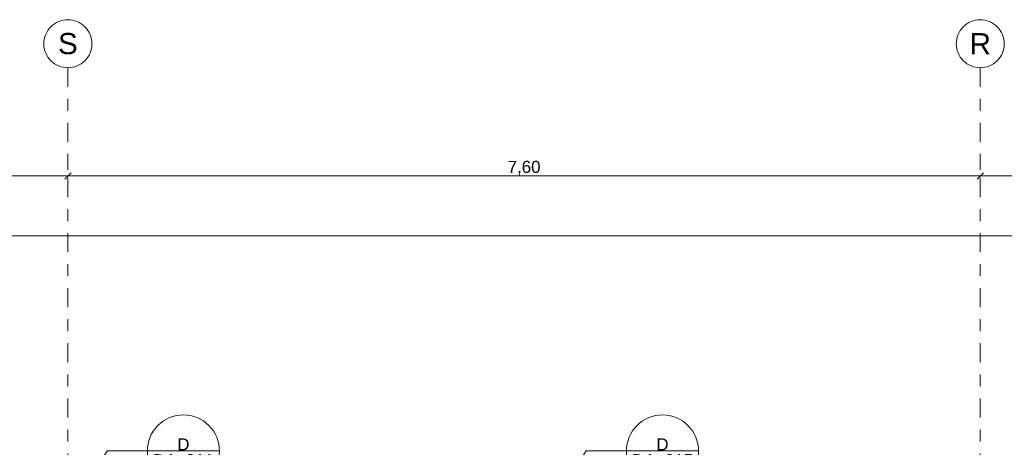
# Model space of a CAD drawing. Header units: metres. Extents: x -180 to 4, y -47 to 4.
# Tile 111 of 256: x -145.42 to -137.22, y 0.64 to 4.2. Entities that reach past the tile are written whole.
import ezdxf

# ---------------------------------------------------------------- set-up
doc = ezdxf.new("R2010")
doc.units = ezdxf.units.M
doc.header["$LTSCALE"] = 0.05
doc.header["$PDMODE"] = 1
doc.header["$PDSIZE"] = -2
doc.linetypes.add('Linienart-53', pattern=[5.291531, 3.175, -1.058062, 0.352704, -0.705764])
doc.layers.get('0').update_dxf_attribs({"lineweight": 25})
for name, color, linetype, lineweight in [('60- 61 allgemeine Ausstattung- 4 Terrassen', 7, 'Continuous', 9), ('70 -71 Achsen- 1 Gebäudeachsen', 7, 'Linienart-53', 18), ('Keine', 7, 'Continuous', 9)]:
    doc.layers.add(name, color=color, linetype=linetype, lineweight=lineweight)
doc.layers.add('70 -72 Beschriftung- 7 Detailverweise', color=7, linetype='Continuous', lineweight=9, true_color=0x00dd00)
doc.layers.add('70 -76 Bemaßung- 2 Allgemein', color=7, linetype='Continuous', lineweight=5, true_color=0x6666cc)
doc.styles.add('Arial', font='arial.ttf')
doc.dimstyles.new('k+k_klein', dxfattribs={"dimtxt": 0.075516, "dimasz": 0.05302, "dimexe": 0.05, "dimexo": 0.15, "dimgap": 0.005, "dimtad": 1, "dimdec": 3, "dimtxsty": 'Arial', "dimblk": 'VW_SLASH-2', "dimblk1": 'VW_SLASH-2', "dimblk2": 'VW_SLASH-2', "dimcen": 0, "dimdle": 0.025, "dimadec": 3, "dimazin": 0, "dimtfac": 0.75, "dimtdec": 3, "dimtix": 1, "dimtmove": 0, "dimatfit": 0, "dimldrblk": 'VW_FILLEDARROW', "dimfxl": 0.1, "dimfxlon": 1, "dimfrac": 2, "dimtolj": 1, "dimarcsym": 0})

# ---------------------------------------------------------------- blocks, each defined once
blk = doc.blocks.new('Gruppe-875')
at = {"layer": '70 -72 Beschriftung- 7 Detailverweise'}
blk.add_line((0.935, 0), (0.335, 0), dxfattribs=at)
at = {"layer": '70 -72 Beschriftung- 7 Detailverweise', "flags": 128}
blk.add_lwpolyline([(0.935, 0), (0.9336, -0.0294), (0.9292, -0.0585), (0.9221, -0.0871), (0.9122, -0.1148), (0.8996, -0.1414), (0.8844, -0.1667), (0.8669, -0.1903), (0.8471, -0.2121), (0.8253, -0.2319), (0.8017, -0.2494), (0.7764, -0.2646), (0.7498, -0.2772), (0.7221, -0.2871), (0.6935, -0.2942), (0.6644, -0.2986), (0.635, -0.3), (0.6056, -0.2986), (0.5765, -0.2942), (0.5479, -0.2871), (0.5202, -0.2772), (0.4936, -0.2646), (0.4683, -0.2494), (0.4447, -0.2319), (0.4229, -0.2121), (0.4031, -0.1903), (0.3856, -0.1667), (0.3704, -0.1414), (0.3578, -0.1148), (0.3479, -0.0871), (0.3408, -0.0585), (0.3364, -0.0294), (0.335, 0), (0.3364, 0.0294), (0.3408, 0.0585), (0.3479, 0.0871), (0.3578, 0.1148), (0.3704, 0.1414), (0.3856, 0.1667), (0.4031, 0.1903), (0.4229, 0.2121), (0.4447, 0.2319), (0.4683, 0.2494), (0.4936, 0.2646), (0.5202, 0.2772), (0.5479, 0.2871), (0.5765, 0.2942), (0.6056, 0.2986), (0.635, 0.3), (0.6644, 0.2986), (0.6935, 0.2942), (0.7221, 0.2871), (0.7498, 0.2772), (0.7764, 0.2646), (0.8017, 0.2494), (0.8253, 0.2319), (0.8471, 0.2121), (0.8669, 0.1903), (0.8844, 0.1667), (0.8996, 0.1414), (0.9122, 0.1148), (0.9221, 0.0871), (0.9292, 0.0585), (0.9336, 0.0294)], close=True, dxfattribs=at)
at = {"layer": '70 -72 Beschriftung- 7 Detailverweise'}
blk.add_point((0.635, 0), dxfattribs=at)
at = {"layer": '70 -72 Beschriftung- 7 Detailverweise', "line_spacing_factor": 0.96878, "style": 'Arial'}
for s, insert, char_height, attachment_point in [('D', (0.635, 0.0046), 0.1007, 8), ('DA_215', (0.635, -0.0267), 0.10069, 2)]:
    blk.add_mtext(s, dxfattribs=dict(at, insert=insert, char_height=char_height, attachment_point=attachment_point))
blk = doc.blocks.new('Referenzmarkierung-75')
at = {"layer": '70 -72 Beschriftung- 7 Detailverweise', "transparency": 33554687}
for q in [(-0.4863, -0.7448), (0.635, 0)]:
    blk.add_line((0, 0), q, dxfattribs=at)
at = {"layer": '70 -72 Beschriftung- 7 Detailverweise', "color": 7, "transparency": 33554687}
blk.add_blockref('Gruppe-875', (0, 0), dxfattribs=at)
blk = doc.blocks.new('Gruppe-878')
at = {"layer": '70 -72 Beschriftung- 7 Detailverweise'}
blk.add_line((0.935, 0), (0.335, 0), dxfattribs=at)
at = {"layer": '70 -72 Beschriftung- 7 Detailverweise', "flags": 128}
blk.add_lwpolyline([(0.935, 0), (0.9336, -0.0294), (0.9292, -0.0585), (0.9221, -0.0871), (0.9122, -0.1148), (0.8996, -0.1414), (0.8844, -0.1667), (0.8669, -0.1903), (0.8471, -0.2121), (0.8253, -0.2319), (0.8017, -0.2494), (0.7764, -0.2646), (0.7498, -0.2772), (0.7221, -0.2871), (0.6935, -0.2942), (0.6644, -0.2986), (0.635, -0.3), (0.6056, -0.2986), (0.5765, -0.2942), (0.5479, -0.2871), (0.5202, -0.2772), (0.4936, -0.2646), (0.4683, -0.2494), (0.4447, -0.2319), (0.4229, -0.2121), (0.4031, -0.1903), (0.3856, -0.1667), (0.3704, -0.1414), (0.3578, -0.1148), (0.3479, -0.0871), (0.3408, -0.0585), (0.3364, -0.0294), (0.335, 0), (0.3364, 0.0294), (0.3408, 0.0585), (0.3479, 0.0871), (0.3578, 0.1148), (0.3704, 0.1414), (0.3856, 0.1667), (0.4031, 0.1903), (0.4229, 0.2121), (0.4447, 0.2319), (0.4683, 0.2494), (0.4936, 0.2646), (0.5202, 0.2772), (0.5479, 0.2871), (0.5765, 0.2942), (0.6056, 0.2986), (0.635, 0.3), (0.6644, 0.2986), (0.6935, 0.2942), (0.7221, 0.2871), (0.7498, 0.2772), (0.7764, 0.2646), (0.8017, 0.2494), (0.8253, 0.2319), (0.8471, 0.2121), (0.8669, 0.1903), (0.8844, 0.1667), (0.8996, 0.1414), (0.9122, 0.1148), (0.9221, 0.0871), (0.9292, 0.0585), (0.9336, 0.0294)], close=True, dxfattribs=at)
at = {"layer": '70 -72 Beschriftung- 7 Detailverweise'}
blk.add_point((0.635, 0), dxfattribs=at)
at = {"layer": '70 -72 Beschriftung- 7 Detailverweise', "line_spacing_factor": 0.96878, "style": 'Arial'}
for s, insert, char_height, attachment_point in [('D', (0.635, 0.0046), 0.1007, 8), ('DA_011', (0.635, -0.0267), 0.10069, 2)]:
    blk.add_mtext(s, dxfattribs=dict(at, insert=insert, char_height=char_height, attachment_point=attachment_point))
blk = doc.blocks.new('Referenzmarkierung-78')
at = {"layer": '70 -72 Beschriftung- 7 Detailverweise', "transparency": 33554687}
for q in [(-0.3091, -0.5281), (0.635, 0)]:
    blk.add_line((0, 0), q, dxfattribs=at)
at = {"layer": '70 -72 Beschriftung- 7 Detailverweise', "color": 7, "transparency": 33554687}
blk.add_blockref('Gruppe-878', (0, 0), dxfattribs=at)
blk = doc.blocks.new('Gruppe-1384')
at = {"layer": '70 -72 Beschriftung- 7 Detailverweise', "flags": 128}
for points in [[(-144.35730638, 0.63940514), (-144.35298655, 0.6685271), (-144.34583307, 0.6970854), (-144.33591483, 0.72480503), (-144.32332735, 0.75141902), (-144.30819185, 0.77667107), (-144.2906541, 0.80031799), (-144.270883, 0.82213203), (-144.24906895, 0.84190314), (-144.22542204, 0.85944088), (-144.20016999, 0.87457638), (-144.173556, 0.88716386), (-144.14583637, 0.8970821), (-144.11727806, 0.90423558), (-144.08815611, 0.90855542), (-144.05875097, 0.91), (-144.02934582, 0.90855542), (-144.00022387, 0.90423558), (-143.97166556, 0.8970821), (-143.94394594, 0.88716386), (-143.91733195, 0.87457638), (-143.8920799, 0.85944088), (-143.86843298, 0.84190314), (-143.84661893, 0.82213203), (-143.82684783, 0.80031799), (-143.80931008, 0.77667107), (-143.79417459, 0.75141902), (-143.78158711, 0.72480503), (-143.77166887, 0.6970854), (-143.76451538, 0.6685271), (-143.76019555, 0.63940514)], [(-140.36670468, 0.63940514), (-140.36238485, 0.6685271), (-140.35523136, 0.6970854), (-140.34531312, 0.72480503), (-140.33272564, 0.75141902), (-140.31759015, 0.77667107), (-140.3000524, 0.80031799), (-140.2802813, 0.82213203), (-140.25846725, 0.84190314), (-140.23482033, 0.85944088), (-140.20956829, 0.87457638), (-140.18295429, 0.88716386), (-140.15523467, 0.8970821), (-140.12667636, 0.90423558), (-140.09755441, 0.90855542), (-140.06814926, 0.91), (-140.03874412, 0.90855542), (-140.00962217, 0.90423558), (-139.98106386, 0.8970821), (-139.95334423, 0.88716386), (-139.92673024, 0.87457638), (-139.90147819, 0.85944088), (-139.87783128, 0.84190314), (-139.85601723, 0.82213203), (-139.83624613, 0.80031799), (-139.81870838, 0.77667107), (-139.80357288, 0.75141902), (-139.7909854, 0.72480503), (-139.78106716, 0.6970854), (-139.77391368, 0.6685271), (-139.76959385, 0.63940514)]]:
    blk.add_lwpolyline(points, dxfattribs=at)
at = {"layer": '70 -72 Beschriftung- 7 Detailverweise'}
for name, p in [('Referenzmarkierung-78', (-144.69375097, 0.61)), ('Referenzmarkierung-75', (-140.70314926, 0.61))]:
    blk.add_blockref(name, p, dxfattribs=at)
at = {"layer": '70 -72 Beschriftung- 7 Detailverweise', "char_height": 0.10068866, "attachment_point": 8, "line_spacing_factor": 0.96878, "style": 'Arial'}
for insert in [(-144.05875097, 0.61458611), (-140.06814926, 0.61458611)]:
    blk.add_mtext('D', dxfattribs=dict(at, insert=insert))
blk = doc.blocks.new('_Dach_2D (2D)')
at = {"layer": '60- 61 allgemeine Ausstattung- 4 Terrassen', "color": 7}
blk.add_blockref('Gruppe-1384', (0, 0), dxfattribs=at)
blk = doc.blocks.new('VW_SLASH-2')
at = {"color": 0, "linetype": 'ByBlock', "lineweight": -2, "transparency": 16777216}
blk.add_line((0.47, 0), (-1, 0), dxfattribs=at)
at = {"color": 0, "lineweight": 5, "transparency": 16777216, "flags": 128}
blk.add_lwpolyline([(0.5, 0.5), (-0.5, -0.5)], dxfattribs=at)
blk = doc.blocks.new('*D2189')
at = {"layer": '70 -76 Bemaßung- 2 Allgemein', "color": 0, "lineweight": -2}
for p, q in [((-152.621, 3.05), (-152.621, 2.95)), ((-145.021, 3.05), (-145.021, 2.95)), ((-145.074, 2.9), (-152.568, 2.9))]:
    blk.add_line(p, q, dxfattribs=at)
at = {"layer": 'Defpoints', "color": 0}
for p in [(-152.621, 2.9), (-152.621, 2.9), (-145.021, 2.9)]:
    blk.add_point(p, dxfattribs=at)
at = {"layer": '70 -76 Bemaßung- 2 Allgemein', "color": 0, "lineweight": -2, "xscale": 0.05302001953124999, "yscale": 0.05302001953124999, "zscale": 0.05302001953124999, "rotation": 180}
blk.add_blockref('VW_SLASH-2', (-152.621, 2.9), dxfattribs=at)
at = {"layer": '70 -76 Bemaßung- 2 Allgemein', "color": 0, "lineweight": -2, "xscale": 0.05302001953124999, "yscale": 0.05302001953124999, "zscale": 0.05302001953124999}
blk.add_blockref('VW_SLASH-2', (-145.021, 2.9), dxfattribs=at)
at = {"layer": '70 -76 Bemaßung- 2 Allgemein', "color": 0, "insert": (-148.821, 2.9654), "char_height": 0.10069, "attachment_point": 5, "style": 'Arial'}
blk.add_mtext('\\A1;7,60', dxfattribs=at)
blk = doc.blocks.new('VW_FILLEDARROW')
at = {"linetype": 'Continuous', "lineweight": 0, "transparency": 16777216}
blk.add_hatch(color=0, dxfattribs=at).paths.add_polyline_path([(-2.83, 0.76), (0, 0), (-2.83, -0.76)])
at = {"color": 0, "lineweight": 5, "transparency": 16777216, "flags": 128}
blk.add_lwpolyline([(-2.83, 0.76), (0, 0), (-2.83, -0.76)], close=True, dxfattribs=at)
blk = doc.blocks.new('*D2190')
at = {"layer": '70 -76 Bemaßung- 2 Allgemein', "color": 0, "lineweight": -2}
for p, q in [((-145.021, 3.05), (-145.021, 2.95)), ((-137.421, 3.05), (-137.421, 2.95)), ((-137.474, 2.9), (-144.968, 2.9))]:
    blk.add_line(p, q, dxfattribs=at)
at = {"layer": 'Defpoints', "color": 0}
for p in [(-145.021, 2.9), (-145.021, 2.9), (-137.421, 2.9)]:
    blk.add_point(p, dxfattribs=at)
at = {"layer": '70 -76 Bemaßung- 2 Allgemein', "color": 0, "lineweight": -2, "xscale": 0.05302001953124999, "yscale": 0.05302001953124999, "zscale": 0.05302001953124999, "rotation": 180}
blk.add_blockref('VW_SLASH-2', (-145.021, 2.9), dxfattribs=at)
at = {"layer": '70 -76 Bemaßung- 2 Allgemein', "color": 0, "lineweight": -2, "xscale": 0.05302001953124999, "yscale": 0.05302001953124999, "zscale": 0.05302001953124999}
blk.add_blockref('VW_SLASH-2', (-137.421, 2.9), dxfattribs=at)
at = {"layer": '70 -76 Bemaßung- 2 Allgemein', "color": 0, "insert": (-141.221, 2.9654), "char_height": 0.10069, "attachment_point": 5, "style": 'Arial'}
blk.add_mtext('\\A1;7,60', dxfattribs=at)
blk = doc.blocks.new('*D2191')
at = {"layer": '70 -76 Bemaßung- 2 Allgemein', "color": 0, "lineweight": -2}
for p, q in [((-137.421, 3.05), (-137.421, 2.95)), ((-129.821, 3.05), (-129.821, 2.95)), ((-129.874, 2.9), (-137.368, 2.9))]:
    blk.add_line(p, q, dxfattribs=at)
at = {"layer": 'Defpoints', "color": 0}
for p in [(-137.421, 2.9), (-137.421, 2.9), (-129.821, 2.9)]:
    blk.add_point(p, dxfattribs=at)
at = {"layer": '70 -76 Bemaßung- 2 Allgemein', "color": 0, "lineweight": -2, "xscale": 0.05302001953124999, "yscale": 0.05302001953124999, "zscale": 0.05302001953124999, "rotation": 180}
blk.add_blockref('VW_SLASH-2', (-137.421, 2.9), dxfattribs=at)
at = {"layer": '70 -76 Bemaßung- 2 Allgemein', "color": 0, "lineweight": -2, "xscale": 0.05302001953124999, "yscale": 0.05302001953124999, "zscale": 0.05302001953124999}
blk.add_blockref('VW_SLASH-2', (-129.821, 2.9), dxfattribs=at)
at = {"layer": '70 -76 Bemaßung- 2 Allgemein', "color": 0, "insert": (-133.621, 2.9654), "char_height": 0.10069, "attachment_point": 5, "style": 'Arial'}
blk.add_mtext('\\A1;7,60', dxfattribs=at)
blk = doc.blocks.new('*D2241')
at = {"layer": '70 -76 Bemaßung- 2 Allgemein', "color": 0, "lineweight": -2}
for p, q in [((-159.624, 2.3), (-159.624, 2.45)), ((-100.071, 2.4), (-159.571, 2.4)), ((-100.018, 2.3), (-100.018, 2.45))]:
    blk.add_line(p, q, dxfattribs=at)
at = {"layer": 'Defpoints', "color": 0}
for p in [(-159.624, 2.4), (-159.624, -0.497), (-100.018, -11.737)]:
    blk.add_point(p, dxfattribs=at)
at = {"layer": '70 -76 Bemaßung- 2 Allgemein', "color": 0, "lineweight": -2, "xscale": 0.05302001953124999, "yscale": 0.05302001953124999, "zscale": 0.05302001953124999, "rotation": 180}
blk.add_blockref('VW_SLASH-2', (-159.624, 2.4), dxfattribs=at)
at = {"layer": '70 -76 Bemaßung- 2 Allgemein', "color": 0, "lineweight": -2, "xscale": 0.05302001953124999, "yscale": 0.05302001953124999, "zscale": 0.05302001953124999}
blk.add_blockref('VW_SLASH-2', (-100.018, 2.4), dxfattribs=at)
at = {"layer": '70 -76 Bemaßung- 2 Allgemein', "color": 0, "insert": (-129.821, 2.4831), "char_height": 0.100689, "attachment_point": 5, "style": 'Arial'}
blk.add_mtext('\\A1;59,60\\S6^ ;', dxfattribs=at)
blk = doc.blocks.new('_Achsen (3D)')
at = {"layer": '70 -71 Achsen- 1 Gebäudeachsen', "transparency": 33554687}
for p, q in [((-145.021, 3.8), (-145.021, -46.172)), ((-137.421, 3.8), (-137.421, -46.172))]:
    blk.add_line(p, q, dxfattribs=at)
at = {"color": 255, "transparency": 33554687}
for points in [[(-145.021, 4.2), (-145.0014, 4.199), (-144.982, 4.1961), (-144.9629, 4.1913), (-144.9445, 4.1847), (-144.9267, 4.1763), (-144.9099, 4.1663), (-144.8941, 4.1546), (-144.8796, 4.1414), (-144.8664, 4.1268), (-144.8547, 4.1111), (-144.8446, 4.0942), (-144.8362, 4.0765), (-144.8296, 4.058), (-144.8248, 4.039), (-144.822, 4.0196), (-144.821, 4), (-144.822, 3.9804), (-144.8248, 3.9609), (-144.8296, 3.9419), (-144.8362, 3.9234), (-144.8446, 3.9057), (-144.8547, 3.8888), (-144.8664, 3.8731), (-144.8796, 3.8585), (-144.8941, 3.8454), (-144.9099, 3.8337), (-144.9267, 3.8236), (-144.9445, 3.8152), (-144.9629, 3.8086), (-144.982, 3.8038), (-145.0014, 3.8009), (-145.021, 3.8), (-145.0406, 3.8009), (-145.06, 3.8038), (-145.0791, 3.8086), (-145.0975, 3.8152), (-145.1153, 3.8236), (-145.1321, 3.8337), (-145.1479, 3.8454), (-145.1624, 3.8585), (-145.1756, 3.8731), (-145.1873, 3.8888), (-145.1974, 3.9057), (-145.2058, 3.9234), (-145.2124, 3.9419), (-145.2172, 3.9609), (-145.22, 3.9804), (-145.221, 4), (-145.22, 4.0196), (-145.2172, 4.039), (-145.2124, 4.058), (-145.2058, 4.0765), (-145.1974, 4.0942), (-145.1873, 4.1111), (-145.1756, 4.1268), (-145.1624, 4.1414), (-145.1479, 4.1546), (-145.1321, 4.1663), (-145.1153, 4.1763), (-145.0975, 4.1847), (-145.0791, 4.1913), (-145.06, 4.1961), (-145.0406, 4.199)], [(-137.421, 4.2), (-137.4014, 4.199), (-137.382, 4.1961), (-137.3629, 4.1913), (-137.3445, 4.1847), (-137.3267, 4.1763), (-137.3099, 4.1663), (-137.2941, 4.1546), (-137.2796, 4.1414), (-137.2664, 4.1268), (-137.2547, 4.1111), (-137.2446, 4.0942), (-137.2362, 4.0765), (-137.2296, 4.058), (-137.2248, 4.039), (-137.222, 4.0196), (-137.221, 4), (-137.222, 3.9804), (-137.2248, 3.9609), (-137.2296, 3.9419), (-137.2362, 3.9234), (-137.2446, 3.9057), (-137.2547, 3.8888), (-137.2664, 3.8731), (-137.2796, 3.8585), (-137.2941, 3.8454), (-137.3099, 3.8337), (-137.3267, 3.8236), (-137.3445, 3.8152), (-137.3629, 3.8086), (-137.382, 3.8038), (-137.4014, 3.8009), (-137.421, 3.8), (-137.4406, 3.8009), (-137.46, 3.8038), (-137.4791, 3.8086), (-137.4975, 3.8152), (-137.5153, 3.8236), (-137.5321, 3.8337), (-137.5479, 3.8454), (-137.5624, 3.8585), (-137.5756, 3.8731), (-137.5873, 3.8888), (-137.5974, 3.9057), (-137.6058, 3.9234), (-137.6124, 3.9419), (-137.6172, 3.9609), (-137.62, 3.9804), (-137.621, 4), (-137.62, 4.0196), (-137.6172, 4.039), (-137.6124, 4.058), (-137.6058, 4.0765), (-137.5974, 4.0942), (-137.5873, 4.1111), (-137.5756, 4.1268), (-137.5624, 4.1414), (-137.5479, 4.1546), (-137.5321, 4.1663), (-137.5153, 4.1763), (-137.4975, 4.1847), (-137.4791, 4.1913), (-137.46, 4.1961), (-137.4406, 4.199)]]:
    blk.add_wipeout(points, dxfattribs=at).dxf.layer = 'Keine'
at = {"layer": 'Keine', "transparency": 33554687, "flags": 128}
for points in [[(-145.021, 4.2), (-145.0014, 4.199), (-144.982, 4.1961), (-144.9629, 4.1913), (-144.9445, 4.1847), (-144.9267, 4.1763), (-144.9099, 4.1663), (-144.8941, 4.1546), (-144.8796, 4.1414), (-144.8664, 4.1268), (-144.8547, 4.1111), (-144.8446, 4.0942), (-144.8362, 4.0765), (-144.8296, 4.058), (-144.8248, 4.039), (-144.822, 4.0196), (-144.821, 4), (-144.822, 3.9804), (-144.8248, 3.9609), (-144.8296, 3.9419), (-144.8362, 3.9234), (-144.8446, 3.9057), (-144.8547, 3.8888), (-144.8664, 3.8731), (-144.8796, 3.8585), (-144.8941, 3.8454), (-144.9099, 3.8337), (-144.9267, 3.8236), (-144.9445, 3.8152), (-144.9629, 3.8086), (-144.982, 3.8038), (-145.0014, 3.8009), (-145.021, 3.8), (-145.0406, 3.8009), (-145.06, 3.8038), (-145.0791, 3.8086), (-145.0975, 3.8152), (-145.1153, 3.8236), (-145.1321, 3.8337), (-145.1479, 3.8454), (-145.1624, 3.8585), (-145.1756, 3.8731), (-145.1873, 3.8888), (-145.1974, 3.9057), (-145.2058, 3.9234), (-145.2124, 3.9419), (-145.2172, 3.9609), (-145.22, 3.9804), (-145.221, 4), (-145.22, 4.0196), (-145.2172, 4.039), (-145.2124, 4.058), (-145.2058, 4.0765), (-145.1974, 4.0942), (-145.1873, 4.1111), (-145.1756, 4.1268), (-145.1624, 4.1414), (-145.1479, 4.1546), (-145.1321, 4.1663), (-145.1153, 4.1763), (-145.0975, 4.1847), (-145.0791, 4.1913), (-145.06, 4.1961), (-145.0406, 4.199)], [(-137.421, 4.2), (-137.4014, 4.199), (-137.382, 4.1961), (-137.3629, 4.1913), (-137.3445, 4.1847), (-137.3267, 4.1763), (-137.3099, 4.1663), (-137.2941, 4.1546), (-137.2796, 4.1414), (-137.2664, 4.1268), (-137.2547, 4.1111), (-137.2446, 4.0942), (-137.2362, 4.0765), (-137.2296, 4.058), (-137.2248, 4.039), (-137.222, 4.0196), (-137.221, 4), (-137.222, 3.9804), (-137.2248, 3.9609), (-137.2296, 3.9419), (-137.2362, 3.9234), (-137.2446, 3.9057), (-137.2547, 3.8888), (-137.2664, 3.8731), (-137.2796, 3.8585), (-137.2941, 3.8454), (-137.3099, 3.8337), (-137.3267, 3.8236), (-137.3445, 3.8152), (-137.3629, 3.8086), (-137.382, 3.8038), (-137.4014, 3.8009), (-137.421, 3.8), (-137.4406, 3.8009), (-137.46, 3.8038), (-137.4791, 3.8086), (-137.4975, 3.8152), (-137.5153, 3.8236), (-137.5321, 3.8337), (-137.5479, 3.8454), (-137.5624, 3.8585), (-137.5756, 3.8731), (-137.5873, 3.8888), (-137.5974, 3.9057), (-137.6058, 3.9234), (-137.6124, 3.9419), (-137.6172, 3.9609), (-137.62, 3.9804), (-137.621, 4), (-137.62, 4.0196), (-137.6172, 4.039), (-137.6124, 4.058), (-137.6058, 4.0765), (-137.5974, 4.0942), (-137.5873, 4.1111), (-137.5756, 4.1268), (-137.5624, 4.1414), (-137.5479, 4.1546), (-137.5321, 4.1663), (-137.5153, 4.1763), (-137.4975, 4.1847), (-137.4791, 4.1913), (-137.46, 4.1961), (-137.4406, 4.199)]]:
    blk.add_lwpolyline(points, close=True, dxfattribs=at)
at = {"layer": 'Keine', "transparency": 33554687, "char_height": 0.1762, "attachment_point": 5, "line_spacing_factor": 0.970891, "style": 'Arial'}
for s, insert in [('S', (-145.021, 4)), ('R', (-137.421, 4))]:
    blk.add_mtext(s, dxfattribs=dict(at, insert=insert))
blk = doc.blocks.new('Gruppe-1909')
at = {"layer": '70 -76 Bemaßung- 2 Allgemein'}
for base, p1, p2, picture, middle in [((-152.62099996, 2.89995802), (-145.02099996, 2.89995802), (-152.62099996, 2.89995802), '*D2189', (-148.82099996, 2.96542156)), ((-145.02099996, 2.89995802), (-137.42099996, 2.89995802), (-145.02099996, 2.89995802), '*D2190', (-141.22099996, 2.96542156)), ((-137.42099996, 2.89995802), (-129.82099996, 2.89995802), (-137.42099996, 2.89995802), '*D2191', (-133.62099996, 2.96542156))]:
    dim = blk.add_linear_dim(base=base, p1=p1, p2=p2, text='7,60', dimstyle='k+k_klein', override={"dimtxt": 0.100689, "dimgap": 0.005, "dimdec": 8, "dimpost": '<>', "dimtxsty": 'Arial', "dimtmove": 2}, dxfattribs=at)
    dim.commit()
    dim.dimension.update_dxf_attribs({"geometry": picture, "text_midpoint": middle})
blk = doc.blocks.new('Gruppe-1912')
at = {"layer": '70 -76 Bemaßung- 2 Allgemein'}
dim = blk.add_linear_dim(base=(-159.62399996, 2.39995802), p1=(-100.01799996, -11.73704198), p2=(-159.62399996, -0.49704198), text='59,60\\S6^ ;', dimstyle='k+k_klein', override={"dimtxt": 0.100689, "dimgap": 0.005, "dimdec": 8, "dimpost": '<>', "dimtxsty": 'Arial', "dimtmove": 2}, dxfattribs=at)
dim.commit()
dim.dimension.update_dxf_attribs({"geometry": '*D2241', "text_midpoint": (-129.82099996, 2.48305885)})
blk = doc.blocks.new('_Dach_2D Bemaßung_ Beschriftung (2D)')
at = {"layer": '70 -76 Bemaßung- 2 Allgemein'}
for name in ['Gruppe-1909', 'Gruppe-1912']:
    blk.add_blockref(name, (0, 0), dxfattribs=at)

msp = doc.modelspace()

# ---------------------------------------------------------------- block references
at = {"layer": 'Keine', "color": 1}
msp.add_blockref('_Dach_2D (2D)', (0, 0), dxfattribs=at)

# ---------------------------------------------------------------- next in the draw order: block references
msp.add_blockref('_Dach_2D Bemaßung_ Beschriftung (2D)', (0, 0), dxfattribs=at)

# ---------------------------------------------------------------- next in the draw order: block references
msp.add_blockref('_Achsen (3D)', (0, 0), dxfattribs=at)

doc.saveas('drawing.dxf')
